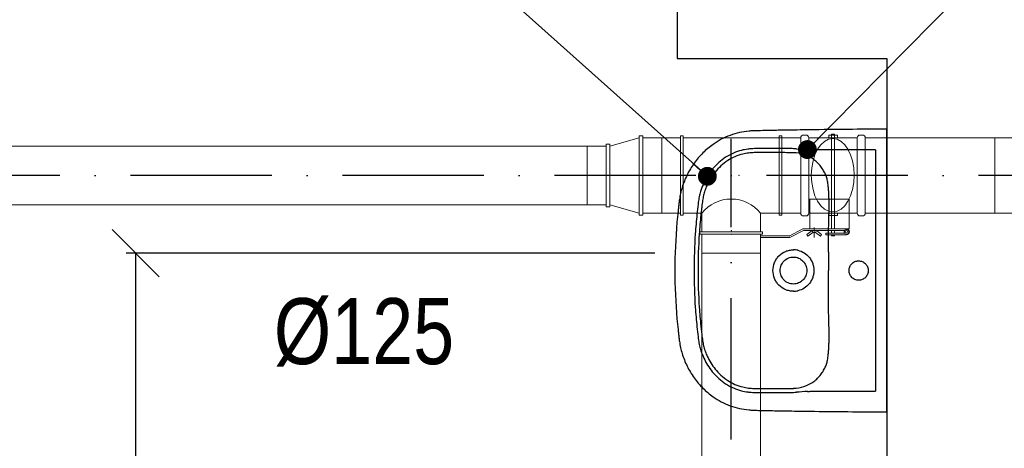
# Model space of a CAD drawing. Header units: millimetres. Extents: x 6491141 to 6692158, y 1846388 to 1929513.
# Tile 225 of 245: x 6665670 to 6667760, y 1902551 to 1903460. Entities that reach past the tile are written whole.
import ezdxf

# ---------------------------------------------------------------- set-up
doc = ezdxf.new("R2010")
doc.units = ezdxf.units.MM
doc.linetypes.add('ACAD_ISO10W100', pattern=[18, 12, -3, 0, -3])
for name, color, linetype, lineweight in [('Koty VzT', 7, 'Continuous', 15), ('VZT', 130, 'Continuous', 18), ('VzT odtah', 3, 'Continuous', 18)]:
    doc.layers.add(name, color=color, linetype=linetype, lineweight=lineweight)
for name, color, linetype in [('Osy VzT', 253, 'ACAD_ISO10W100'), ('Pozice', 6, 'Continuous'), ('Stavba', 152, 'Continuous')]:
    doc.layers.add(name, color=color, linetype=linetype)
doc.styles.add('romans', font='arial.ttf', dxfattribs={"width": 0.8, "height": 140})
doc.dimstyles.new('koty50', dxfattribs={"dimtxt": 100, "dimasz": 100, "dimexe": 20, "dimexo": 100, "dimgap": 50, "dimtad": 3, "dimdec": 0, "dimtxsty": 'romans', "dimblk": 'OBLIQUE', "dimcen": -3, "dimclrd": 7, "dimclre": 7, "dimclrt": 7, "dimadec": 0, "dimazin": 0, "dimtfac": 1, "dimtdec": 0, "dimtmove": 0, "dimatfit": 3, "dimldrblk": 'OPEN30', "dimfxl": 1, "dimarcsym": 0})
doc.dimstyles.new('pozice50', dxfattribs={"dimtxt": 200, "dimasz": 40, "dimexe": 20, "dimexo": 100, "dimgap": 100, "dimtad": 3, "dimjust": 3, "dimdec": 0, "dimtxsty": 'romans', "dimblk": 'OBLIQUE', "dimcen": -3, "dimclrd": 7, "dimclre": 7, "dimclrt": 6, "dimadec": 0, "dimazin": 0, "dimtfac": 1, "dimtdec": 0, "dimtmove": 0, "dimatfit": 3, "dimldrblk": 'DOT', "dimfxl": 1, "dimarcsym": 0})

# ---------------------------------------------------------------- blocks, each defined once
blk = doc.blocks.new('_Oblique')
at = {"color": 0, "lineweight": -2}
blk.add_line((-0.5, -0.5), (0.5, 0.5), dxfattribs=at)
blk = doc.blocks.new('*D13')
at = {"layer": 'DEFPOINTS', "color": 0, "transparency": 16777216}
for p in [(6665916, 1902964.6), (6667117.8, 1902964.6, -4), (6667117.8, 1899964.6, -4)]:
    blk.add_point(p, dxfattribs=at)
at = {"layer": 'Koty VzT', "color": 7, "lineweight": -2, "transparency": 16777216}
for p, q in [((6667017.8, 1902964.6), (6665896, 1902964.6)), ((6665916, 1899964.6), (6665916, 1902964.6)), ((6667017.8, 1899964.6), (6665896, 1899964.6))]:
    blk.add_line(p, q, dxfattribs=at)
at = {"layer": 'Koty VzT', "color": 7, "lineweight": -2, "transparency": 16777216, "xscale": 100, "yscale": 100, "zscale": 100}
for p, rotation in [((6665916, 1902964.6), 90), ((6665916, 1899964.6), 270)]:
    blk.add_blockref('_Oblique', p, dxfattribs=dict(at, rotation=rotation))
at = {"layer": 'Koty VzT', "color": 7, "transparency": 16777216, "insert": (6665794.4, 1901464.6), "char_height": 140, "attachment_point": 5, "rotation": 90, "style": 'romans'}
blk.add_mtext('3000', dxfattribs=at)
blk = doc.blocks.new('_Open30')
at = {"color": 0, "linetype": 'ByBlock', "lineweight": -2}
for p, q in [((-1, 0.268), (0, 0)), ((0, 0), (-1, -0.268)), ((0, 0), (-1, 0))]:
    blk.add_line(p, q, dxfattribs=at)
blk = doc.blocks.new('_Dot')
at = {"color": 0, "linetype": 'ByBlock', "lineweight": -2}
blk.add_line((-0.5, 0), (-1, 0), dxfattribs=at)
at = {"color": 0, "linetype": 'ByBlock', "const_width": 0.5}
blk.add_lwpolyline([(-0.25, 0, 1), (0.25, 0, 1)], format="xyb", close=True, dxfattribs=at)

msp = doc.modelspace()

# ---------------------------------------------------------------- linework, layer by layer
at = {"layer": 'Osy VzT', "ltscale": 25}
for p, q in [((6667180.3, 1899868.9, -4), (6667180.3, 1903207.2, -4)), ((6673406.5, 1903129.4, -4), (6664899, 1903129.4, -4))]:
    msp.add_line(p, q, dxfattribs=at)
at = {"layer": 'Stavba'}
for p, q in [((6667065.7, 1903877.8), (6667065.7, 1903377.8)), ((6667065.7, 1903377.8), (6667510.7, 1903377.8)), ((6667510.7, 1903377.8), (6667510.7, 1899667.8)), ((6667510.7, 1902640.6), (6667510.7, 1903215)), ((6667486.9, 1903183.7), (6667355.9, 1903183.7)), ((6667355.9, 1903172.9), (6667355.9, 1903172.9)), ((6667486.9, 1903183.7), (6667486.9, 1902671.8)), ((6667387.4, 1903091.5), (6667387.4, 1903091.6)), ((6667387.4, 1902764), (6667387.4, 1902764)), ((6667355.9, 1902671.8), (6667486.9, 1902671.8))]:
    msp.add_line(p, q, dxfattribs=at)
for centre, radius, start, end in [((6667303.8, 1902972.8), 213.6, 86.0078, 87.7144), ((6667308.2, 1903077.1), 100.7, 84.2213, 87.654), ((6667310.4, 1903098.3), 79.3, 68.2149, 84.2213), ((6667522.1, 1906100.1), 2921.3, 266.0078, 266.4663), ((6667315.3, 1903110.5), 66.2, 56.7828, 68.2149), ((6667312.3, 1902928.5), 43.2, 77.4337, 89.9662), ((6675965.6, 1902948.5), 8579.1, 179.87635, 180.1385), ((6659680.4, 1902909.2), 7706.2, 359.84666, 0.1385), ((6667312.3, 1902927), 43.2, 270.0218, 282.5783), ((6667312.6, 1902750.3), 72, 292.2487, 302.7535), ((6667305.6, 1902815.7), 137.9, 272.8096, 275.3151), ((6667304.8, 1902865.1), 195.9, 272.2085, 274.0693), ((6667311.4, 1902753), 75, 275.3151, 292.2487), ((6667473.9, 1900488.7), 2186.5, 93.4566, 94.0693)]:
    msp.add_arc(centre, radius, start, end, dxfattribs=at)
for points, degree, knots in [([(6667486.9, 1903227.6), (6667460.7, 1903227.5), (6667407.1, 1903227.1), (6667338.3, 1903226.2), (6667290.1, 1903225.4), (6667262.1, 1903224.9), (6667247, 1903224.6), (6667234.2, 1903224.3), (6667227.5, 1903224.1), (6667221.9, 1903223.8), (6667205.8, 1903222.5), (6667177.4, 1903216.3), (6667144.5, 1903198.9), (6667119.4, 1903177.7), (6667100.8, 1903155.8), (6667085.9, 1903130.9), (6667077.3, 1903109), (6667072.6, 1903091.3), (6667070.6, 1903079.9), (6667069.3, 1903069.9), (6667068.3, 1903061.5), (6667066.8, 1903048.3), (6667062.5, 1903003.8), (6667060.6, 1902961.9), (6667060.7, 1902927.8)], 3, [624.329372, 624.329372, 624.329372, 624.329372, 702.954481, 784.872453, 830.951627, 847.339519, 869.099473, 876.286618, 885.594721, 889.203185, 893.06913, 934.29152, 975.506743, 1003.663293, 1032.591568, 1061.523462, 1090.200355, 1103.007356, 1116.545068, 1124.93032, 1133.080278, 1141.824147, 1164.862029, 1267.315864, 1267.315864, 1267.315864, 1267.315864]), ([(6667510.7, 1903227.7), (6667510.7, 1903227.8), (6667495.2, 1903227.7), (6667486.9, 1903227.6)], 1, [600.373143, 600.373143, 600.51024, 615.933195, 624.329372, 624.329372]), ([(6667312.4, 1903186.2), (6667310.4, 1903186.3), (6667306.2, 1903186.4), (6667301.2, 1903186.4), (6667294.5, 1903186.4), (6667288, 1903186.5), (6667275.7, 1903186.6), (6667265.2, 1903186.6), (6667255, 1903186.6), (6667248.7, 1903186.6), (6667241.9, 1903186.6), (6667235.2, 1903186.6), (6667228.8, 1903186.4), (6667222.4, 1903186.1), (6667213.1, 1903185.1), (6667200.4, 1903182.7), (6667184.5, 1903177.2), (6667168.2, 1903168.4), (6667153.1, 1903156.8), (6667136.5, 1903139.3), (6667123.9, 1903119.1), (6667116.4, 1903099.9), (6667113.4, 1903089), (6667111.8, 1903081.4), (6667110.8, 1903075.1), (6667109.4, 1903063.6), (6667106.8, 1903040.4), (6667102.7, 1902993.6), (6667101.4, 1902953.8), (6667101.4, 1902927.8)], 3, [175.048841, 175.048841, 175.048841, 175.048841, 180.891155, 187.66553, 190.097243, 200.971297, 207.107662, 226.924402, 232.691241, 237.690518, 245.872119, 253.117634, 257.691167, 265.085682, 272.24233, 285.758915, 303.884333, 322.571574, 341.132044, 360.794246, 394.866598, 411.87741, 422.527365, 428.832371, 434.893076, 441.844009, 463.483086, 504.881463, 582.882709, 582.882709, 582.882709, 582.882709]), ([(6667312.4, 1903177.7), (6667310.5, 1903177.8), (6667307.3, 1903177.8), (6667302.3, 1903177.8), (6667294.4, 1903177.8), (6667285.9, 1903177.9), (6667275.5, 1903178), (6667266.5, 1903178), (6667253.8, 1903178), (6667241.5, 1903178), (6667230.4, 1903178), (6667223, 1903177.7), (6667214.8, 1903176.9), (6667203, 1903174.7), (6667188, 1903169.7), (6667172.4, 1903161.2), (6667158.3, 1903150.2), (6667142.7, 1903133.6), (6667132.1, 1903116.5), (6667126, 1903101.7), (6667123.2, 1903093.4), (6667121.3, 1903086.4), (6667119.9, 1903079.3), (6667119, 1903073.3), (6667118, 1903065.7), (6667117, 1903056.2), (6667114.8, 1903035.7), (6667111.2, 1902992.7), (6667109.8, 1902953.6), (6667109.8, 1902927.8)], 3, [979.515725, 979.515725, 979.515725, 979.515725, 984.998793, 989.193783, 994.506217, 1008.836262, 1014.564091, 1025.67181, 1035.775102, 1052.873813, 1062.576161, 1068.957794, 1075.078432, 1087.407323, 1104.896786, 1122.232394, 1140.496235, 1158.413781, 1190.38659, 1200.50569, 1206.374096, 1216.605643, 1222.213255, 1228.037047, 1234.961214, 1245.092548, 1256.793198, 1296.845648, 1374.248337, 1374.248337, 1374.248337, 1374.248337]), ([(6667387.4, 1903091.6), (6667387.3, 1903094.2), (6667387, 1903099.3), (6667386.2, 1903108), (6667385, 1903117.1), (6667382.6, 1903126.5), (6667379, 1903135.4), (6667373.9, 1903144.1), (6667367.4, 1903152.5), (6667360, 1903159.9), (6667354.4, 1903164), (6667351.5, 1903165.9)], 3, [850.913163, 850.913163, 850.913163, 850.913163, 858.963388, 866.231581, 877.085686, 886.260054, 895.260314, 905.875022, 916.564351, 927.072225, 937.310546, 937.310546, 937.310546, 937.310546]), ([(6667386.5, 1902967), (6667386.6, 1902979.5), (6667386.7, 1902996.1), (6667387.2, 1903022.2), (6667387.8, 1903040.7), (6667388.1, 1903060.4), (6667388.1, 1903073.4), (6667387.8, 1903084), (6667387.6, 1903089.2), (6667387.4, 1903091.5)], 3, [726.376125, 726.376125, 726.376125, 726.376125, 763.622224, 776.430836, 804.676477, 819.055623, 835.490807, 843.719456, 850.904433, 850.904433, 850.904433, 850.904433]), ([(6667268.9, 1902927.8), (6667268.9, 1902933.6), (6667270.6, 1902942.3), (6667276.1, 1902952.5), (6667283.3, 1902961.4), (6667292.9, 1902967.9), (6667303.9, 1902971.2), (6667309.5, 1902971.8), (6667312.4, 1902971.8)], 3, [-68.665418, -68.665418, -68.665418, -68.665418, -51.296816, -42.590342, -34.181869, -16.861064, -8.510528, 0, 0, 0, 0]), ([(6667321.7, 1902970.7), (6667326.5, 1902969.7), (6667335.7, 1902965.9), (6667346.9, 1902955.9), (6667352.9, 1902944.9), (6667355.4, 1902935.3), (6667355.8, 1902930.3), (6667355.8, 1902927.8)], 3, [9.459226, 9.459226, 9.459226, 9.459226, 24.117237, 38.862114, 53.669389, 61.303478, 68.668558, 68.668558, 68.668558, 68.668558]), ([(6667284.1, 1902927.8), (6667284.1, 1902929.7), (6667284.4, 1902933.5), (6667286.1, 1902938.9), (6667288.7, 1902943.8), (6667292.2, 1902948.1), (6667296.5, 1902951.7), (6667303, 1902955.3), (6667308.6, 1902956.4), (6667312.4, 1902956.4)], 3, [0, 0, 0, 0, 5.771404, 11.358994, 16.760694, 22.424371, 27.849839, 33.48032, 44.736035, 44.736035, 44.736035, 44.736035]), ([(6667312.4, 1902956.4), (6667314.3, 1902956.4), (6667318, 1902956), (6667323.4, 1902954.4), (6667328.3, 1902951.7), (6667332.5, 1902948.1), (6667336, 1902943.8), (6667339.5, 1902937.2), (6667340.7, 1902931.6), (6667340.7, 1902927.8)], 3, [44.736035, 44.736035, 44.736035, 44.736035, 50.403646, 55.91951, 61.571197, 67.020032, 72.442686, 78.078755, 89.405769, 89.405769, 89.405769, 89.405769]), ([(6667430.4, 1902927.8), (6667430.4, 1902930.5), (6667431.5, 1902935.8), (6667436, 1902942.7), (6667442.7, 1902947.3), (6667450.7, 1902948.9), (6667458.7, 1902947.3), (6667465.5, 1902942.7), (6667470, 1902935.9), (6667471.1, 1902930.5), (6667471.1, 1902927.8)], 3, [0, 0, 0, 0, 8.041153, 16.003729, 24.145465, 32.059, 40.064065, 48.100306, 56.065262, 64.20975, 64.20975, 64.20975, 64.20975]), ([(6667060.7, 1902927.8), (6667060.6, 1902893.6), (6667062.5, 1902851.8), (6667066.8, 1902807.3), (6667068.3, 1902794.1), (6667069.3, 1902785.7), (6667070.6, 1902775.7), (6667072.6, 1902764.3), (6667077.3, 1902746.6), (6667085.9, 1902724.7), (6667100.8, 1902699.8), (6667119.4, 1902677.9), (6667144.5, 1902656.7), (6667177.4, 1902639.3), (6667205.8, 1902633.1), (6667221.9, 1902631.8), (6667227.5, 1902631.4), (6667234.2, 1902631.3), (6667247, 1902631), (6667262.1, 1902630.7), (6667290.1, 1902630.2), (6667338.3, 1902629.4), (6667407.1, 1902628.5), (6667460.7, 1902628.3), (6667486.9, 1902628)], 3, [-642.986491, -642.986491, -642.986491, -642.986491, -540.532657, -517.494775, -508.750906, -500.600948, -492.215696, -478.677984, -465.870983, -437.194089, -408.262196, -379.333921, -351.177371, -309.962147, -268.739757, -264.873812, -261.265349, -251.957246, -244.770101, -223.010147, -206.622255, -160.54308, -78.625109, 0, 0, 0, 0]), ([(6667101.4, 1902927.8), (6667101.4, 1902901.8), (6667102.7, 1902862), (6667106.8, 1902815.1), (6667109.4, 1902792), (6667110.8, 1902780.5), (6667111.8, 1902774.1), (6667113.4, 1902766.6), (6667116.4, 1902755.7), (6667123.9, 1902736.5), (6667136.5, 1902716.3), (6667153.1, 1902698.8), (6667168.2, 1902687.2), (6667184.5, 1902678.3), (6667200.4, 1902672.9), (6667213.1, 1902670.5), (6667222.4, 1902669.5), (6667228.8, 1902669.2), (6667235.2, 1902669), (6667241.9, 1902669), (6667248.7, 1902669), (6667255, 1902669), (6667265.2, 1902669), (6667275.7, 1902669), (6667288, 1902669.1), (6667294.5, 1902669.2), (6667301.2, 1902669.2), (6667306.2, 1902669.2), (6667310.4, 1902669.3), (6667312.4, 1902669.4)], 3, [582.882709, 582.882709, 582.882709, 582.882709, 660.883955, 702.282331, 723.921408, 730.872341, 736.933047, 743.238052, 753.888008, 770.898819, 804.971172, 824.633373, 843.193843, 861.881084, 880.006503, 893.523087, 900.679736, 908.07425, 912.647783, 919.893298, 928.074899, 933.074176, 938.841015, 958.657755, 964.79412, 975.668174, 978.099887, 984.874262, 990.716576, 990.716576, 990.716576, 990.716576]), ([(6667109.8, 1902927.8), (6667109.8, 1902902), (6667111.2, 1902862.8), (6667114.8, 1902819.9), (6667117, 1902799.4), (6667118, 1902789.9), (6667119, 1902782.3), (6667119.9, 1902776.3), (6667121.3, 1902769.2), (6667123.2, 1902762.2), (6667126, 1902753.9), (6667132.1, 1902739.1), (6667142.7, 1902722), (6667158.3, 1902705.4), (6667172.4, 1902694.4), (6667188, 1902685.9), (6667203, 1902680.9), (6667214.8, 1902678.7), (6667223, 1902677.9), (6667230.4, 1902677.6), (6667241.5, 1902677.6), (6667253.8, 1902677.6), (6667266.5, 1902677.6), (6667275.5, 1902677.6), (6667285.9, 1902677.7), (6667294.4, 1902677.8), (6667302.3, 1902677.8), (6667307.3, 1902677.8), (6667310.5, 1902677.8), (6667312.4, 1902677.9)], 3, [0, 0, 0, 0, 77.402688, 117.455139, 129.155789, 139.287123, 146.21129, 152.035082, 157.642694, 167.874241, 173.742647, 183.861746, 215.834556, 233.752102, 252.015943, 269.351551, 286.841014, 299.169905, 305.290543, 311.672176, 321.374524, 338.473235, 348.576526, 359.684246, 365.412075, 379.74212, 385.054554, 389.249544, 394.732611, 394.732611, 394.732611, 394.732611]), ([(6667312.4, 1902883.8), (6667309.5, 1902883.8), (6667303.9, 1902884.4), (6667292.9, 1902887.7), (6667283.3, 1902894.2), (6667276.1, 1902903.1), (6667270.6, 1902913.3), (6667268.9, 1902922), (6667268.9, 1902927.8)], 3, [137.337116, 137.337116, 137.337116, 137.337116, 145.847644, 154.19818, 171.518985, 179.927458, 188.633932, 206.002534, 206.002534, 206.002534, 206.002534]), ([(6667312.4, 1902899.2), (6667308.6, 1902899.2), (6667303, 1902900.3), (6667296.5, 1902903.9), (6667292.2, 1902907.5), (6667288.7, 1902911.8), (6667286.1, 1902916.7), (6667284.4, 1902922.1), (6667284.1, 1902925.9), (6667284.1, 1902927.8)], 3, [134.075503, 134.075503, 134.075503, 134.075503, 145.331218, 150.961699, 156.387167, 162.050844, 167.452544, 173.040134, 178.811538, 178.811538, 178.811538, 178.811538]), ([(6667340.7, 1902927.8), (6667340.7, 1902924), (6667339.5, 1902918.4), (6667336, 1902911.8), (6667332.5, 1902907.5), (6667328.3, 1902903.9), (6667323.4, 1902901.2), (6667318, 1902899.6), (6667314.3, 1902899.2), (6667312.4, 1902899.2)], 3, [89.405769, 89.405769, 89.405769, 89.405769, 100.732783, 106.368852, 111.791506, 117.240341, 122.892028, 128.407892, 134.075503, 134.075503, 134.075503, 134.075503]), ([(6667355.8, 1902927.8), (6667355.8, 1902925.3), (6667355.4, 1902920.3), (6667352.9, 1902910.7), (6667346.9, 1902899.7), (6667335.7, 1902889.7), (6667326.5, 1902885.9), (6667321.7, 1902884.9)], 3, [68.668558, 68.668558, 68.668558, 68.668558, 76.033638, 83.667727, 98.475003, 113.219879, 127.877891, 127.877891, 127.877891, 127.877891]), ([(6667471.1, 1902927.8), (6667471.1, 1902925.1), (6667470, 1902919.7), (6667465.5, 1902912.9), (6667458.7, 1902908.3), (6667450.7, 1902906.7), (6667442.7, 1902908.3), (6667436, 1902912.9), (6667431.5, 1902919.8), (6667430.4, 1902925.1), (6667430.4, 1902927.8)], 3, [64.20975, 64.20975, 64.20975, 64.20975, 72.354238, 80.319194, 88.355435, 96.3605, 104.274035, 112.415771, 120.378347, 128.4195, 128.4195, 128.4195, 128.4195]), ([(6667387.4, 1902764), (6667387.6, 1902766.4), (6667387.8, 1902771.6), (6667388.1, 1902782.2), (6667388.1, 1902795.2), (6667387.8, 1902814.9), (6667387.2, 1902833.3), (6667386.7, 1902859.4), (6667386.5, 1902876.1), (6667386.5, 1902888.5)], 3, [523.343903, 523.343903, 523.343903, 523.343903, 530.528881, 538.757529, 555.192714, 569.57186, 597.8175, 610.626113, 647.872212, 647.872212, 647.872212, 647.872212]), ([(6667351.5, 1902689.7), (6667354.4, 1902691.5), (6667360, 1902695.7), (6667367.4, 1902703.1), (6667373.9, 1902711.5), (6667379, 1902720.2), (6667382.6, 1902729.1), (6667385, 1902738.5), (6667386.2, 1902747.6), (6667387, 1902756.3), (6667387.3, 1902761.4), (6667387.4, 1902764)], 3, [436.937791, 436.937791, 436.937791, 436.937791, 447.176112, 457.683986, 468.373315, 478.988023, 487.988283, 497.162651, 508.016755, 515.284948, 523.335174, 523.335174, 523.335174, 523.335174]), ([(6667486.9, 1902628), (6667495.2, 1902627.9), (6667510.7, 1902627.8), (6667510.7, 1902627.9)], 1, [0, 0, 8.396177, 23.819133, 23.95623, 23.95623])]:
    msp.add_open_spline(points, degree=degree, knots=knots, dxfattribs=at)
for points, degree in [([(6667510.7, 1903215), (6667510.7, 1903218.4), (6667510.7, 1903221.8), (6667510.7, 1903228.4), (6667510.7, 1903228.1), (6667510.7, 1903227.7)], 5), ([(6667355.9, 1903183.7), (6667355, 1903183.7), (6667353.2, 1903183.8), (6667350.4, 1903183.9), (6667347.6, 1903184), (6667344.8, 1903184.2), (6667343, 1903184.3), (6667342, 1903184.4)], 3), ([(6667342, 1902671.2), (6667343, 1902671.3), (6667344.8, 1902671.4), (6667347.6, 1902671.6), (6667350.4, 1902671.7), (6667353.2, 1902671.8), (6667355, 1902671.8), (6667355.9, 1902671.8)], 3), ([(6667510.7, 1902627.9), (6667510.7, 1902627.5), (6667510.7, 1902627.2), (6667510.7, 1902633.8), (6667510.7, 1902637.2), (6667510.7, 1902640.6)], 5)]:
    msp.add_open_spline(points, degree=degree, dxfattribs=at)
at = {"layer": 'VZT', "color": 7, "lineweight": 9}
for p, q in [((6667392.9, 1903214.7, -4), (6667392.9, 1903217.2, -4)), ((6667399.8, 1903217.2, -4), (6667392.9, 1903217.2, -4)), ((6667392.9, 1903016.2, -4), (6667392.9, 1903214.6, -4)), ((6667399.8, 1903214.7, -4), (6667399.8, 1903217.2, -4)), ((6667399.8, 1903016.2, -4), (6667399.8, 1903214.6, -4)), ((6667430.7, 1903079.2, -4), (6667346.3, 1903079.2, -4)), ((6667347.1, 1903016.2, -4), (6667347.1, 1903079.2, -4)), ((6667430.7, 1903016.2, -4), (6667430.7, 1903079.2, -4)), ((6667405.8, 1903049.4, -4), (6667396.4, 1903049.4, -4)), ((6667303.4, 1903001, -4), (6667332.6, 1903016.2, -4)), ((6667304.9, 1902998, -4), (6667333.5, 1903012.9, -4)), ((6667332.6, 1903016.2, -4), (6667397, 1903016.2, -4)), ((6667333.4, 1903012.8, -4), (6667420.1, 1903012.8, -4)), ((6667341, 1903004.2, -4), (6667351.8, 1903012.8, -4)), ((6667342.6, 1903000.8, -4), (6667341, 1903004.2, -4)), ((6667353.7, 1903008.3, -4), (6667342.6, 1903000.8, -4)), ((6667353.7, 1903008.3, -4), (6667351.8, 1903012.8, -4)), ((6667356.3, 1903008.3, -4), (6667353.7, 1903008.3, -4)), ((6667356.4, 1902998, -4), (6667356.4, 1903019, -4)), ((6667356.4, 1903008.3, -4), (6667359.1, 1903008.3, -4)), ((6667359.1, 1903008.3, -4), (6667361, 1903012.8, -4)), ((6667359.1, 1903008.3, -4), (6667370.1, 1903000.8, -4)), ((6667371.8, 1903004.2, -4), (6667361, 1903012.8, -4)), ((6667370.1, 1903000.8, -4), (6667371.8, 1903004.2, -4)), ((6667381.5, 1903007.1, -4), (6667420.1, 1903007.1, -4)), ((6667381.5, 1903003.7, -4), (6667381.5, 1903007.1, -4)), ((6667381.5, 1903003.7, -4), (6667424.9, 1903003.7, -4)), ((6667392.9, 1903012.9, -4), (6667392.9, 1903007.1, -4)), ((6667392.9, 1903003.7, -4), (6667392.9, 1903001.4, -4)), ((6667430.7, 1903016.2, -4), (6667395.8, 1903016.2, -4)), ((6667399.8, 1903012.9, -4), (6667399.8, 1903007.1, -4)), ((6667399.8, 1903003.7, -4), (6667399.8, 1903001.4, -4)), ((6667242.1, 1903001.4, -4), (6667304.9, 1903001.4, -4)), ((6667242.1, 1902998, -4), (6667304.9, 1902998, -4)), ((6667392.9, 1903001.4, -4), (6667396.4, 1903001.4, -4)), ((6667399.8, 1903001.4, -4), (6667396.4, 1903001.4, -4))]:
    msp.add_line(p, q, dxfattribs=at)
at = {"layer": 'VZT', "color": 7, "lineweight": 9, "elevation": -4, "flags": 128}
for points in [[(6667406, 1903214.7), (6667387.5, 1903214.7), (6667387.5, 1903209.5), (6667406, 1903209.5)], [(6667405.6, 1903049.4), (6667387.1, 1903049.4), (6667387.1, 1903044.2), (6667405.6, 1903044.2)], [(6667429.8, 1903012.8), (6667424.9, 1903015.6), (6667420.1, 1903012.8), (6667420.1, 1903007.2), (6667424.9, 1903004.4), (6667429.8, 1903007.2)]]:
    msp.add_lwpolyline(points, close=True, dxfattribs=at)
at = {"layer": 'VZT', "color": 7, "lineweight": 9}
for radius in [4.85, 2.38]:
    msp.add_circle((6667424.9, 1903010, -4), radius, dxfattribs=at)
msp.add_arc((6667424.9, 1903010, -4), 6.26, 270, 90, dxfattribs=at)
msp.add_ellipse((6667395.9, 1903129.9, -4), major_axis=(0, -77.9), ratio=0.584497, dxfattribs=at)
at = {"layer": 'VzT odtah'}
for p, q in [((6666984.8, 1903213.4, -4), (6666984.8, 1903129.4, -4)), ((6666992.8, 1903213.4, -4), (6666984.8, 1903213.4, -4)), ((6666992.8, 1903213.4, -4), (6666992.8, 1903129.4, -4)), ((6667072.8, 1903213.4, -4), (6667072.8, 1903045.4, -4)), ((6667078.4, 1903213.4, -4), (6667078.4, 1903045.4, -4)), ((6667282.3, 1903213.4, -4), (6667282.3, 1903045.4, -4)), ((6667287.8, 1903213.4, -4), (6667287.8, 1903045.4, -4)), ((6667333.5, 1903215.1, -4), (6667339.2, 1903215.1, -4)), ((6667459.2, 1903215.1, -4), (6667453.5, 1903215.1, -4)), ((6664899, 1903192, -4), (6666874.8, 1903191.9, -4)), ((6666874.8, 1903129.4, -4), (6666874.8, 1903191.9, -4)), ((6666874.8, 1903191.9, -4), (6666914.8, 1903191.9, -4)), ((6666914.8, 1903195.9, -4), (6666914.8, 1903129.4, -4)), ((6666914.8, 1903195.9, -4), (6666922.8, 1903195.9, -4)), ((6666984.8, 1903209.4, -4), (6666922.8, 1903191.9, -4)), ((6666922.8, 1903195.9, -4), (6666922.8, 1903129.4, -4)), ((6667032.8, 1903209.4, -4), (6666992.8, 1903209.4, -4)), ((6667032.8, 1903129.4, -4), (6667032.8, 1903209.4, -4)), ((6667282.1, 1903209.4, -4), (6667327.8, 1903209.4, -4)), ((6667282.1, 1903129.4, -4), (6667282.1, 1903209.4, -4)), ((6667327.8, 1903129.4, -4), (6667327.8, 1903209.4, -4)), ((6667344.9, 1903209.4, -4), (6667447.8, 1903209.4, -4)), ((6667344.9, 1903209.4, -4), (6667344.9, 1903129.4, -4)), ((6667447.8, 1903209.4, -4), (6667447.8, 1903129.4, -4)), ((6667510.7, 1903209.4, -4), (6667464.9, 1903209.4, -4)), ((6667464.9, 1903129.4, -4), (6667464.9, 1903209.4, -4)), ((6667510.7, 1903129.4, -4), (6667510.7, 1903209.4, -4)), ((6667510.7, 1903209.4, -4), (6667740, 1903209.4, -4)), ((6666874.8, 1903129.4, -4), (6666874.8, 1903066.9, -4)), ((6666914.8, 1903062.9, -4), (6666914.8, 1903129.4, -4)), ((6666922.8, 1903062.9, -4), (6666922.8, 1903129.4, -4)), ((6666984.8, 1903045.4, -4), (6666984.8, 1903129.4, -4)), ((6666992.8, 1903045.4, -4), (6666992.8, 1903129.4, -4)), ((6667032.8, 1903129.4, -4), (6667032.8, 1903049.4, -4)), ((6667282.1, 1903129.4, -4), (6667282.1, 1903049.4, -4)), ((6667327.8, 1903129.4, -4), (6667327.8, 1903049.4, -4)), ((6667344.9, 1903049.4, -4), (6667344.9, 1903129.4, -4)), ((6667447.8, 1903049.4, -4), (6667447.8, 1903129.4, -4)), ((6667464.9, 1903129.4, -4), (6667464.9, 1903049.4, -4)), ((6667510.7, 1903129.4, -4), (6667510.7, 1903049.4, -4)), ((6666874.8, 1903066.9, -4), (6664899, 1903066.8, -4)), ((6666874.8, 1903066.9, -4), (6666914.8, 1903066.9, -4)), ((6666984.8, 1903049.4, -4), (6666922.8, 1903066.9, -4)), ((6666914.8, 1903062.9, -4), (6666922.8, 1903062.9, -4)), ((6666992.8, 1903045.4, -4), (6666984.8, 1903045.4, -4)), ((6667032.8, 1903049.4, -4), (6666992.8, 1903049.4, -4)), ((6667282.1, 1903049.4, -4), (6667327.8, 1903049.4, -4)), ((6667344.9, 1903049.4, -4), (6667347.1, 1903049.4, -4)), ((6667430.7, 1903049.4, -4), (6667346.7, 1903049.4, -4)), ((6667430.7, 1903049.4, -4), (6667447.8, 1903049.4, -4)), ((6667510.7, 1903049.4, -4), (6667464.9, 1903049.4, -4)), ((6667740, 1903049.4, -4), (6667503.6, 1903049.4, -4)), ((6667333.5, 1903043.7, -4), (6667339.2, 1903043.7, -4)), ((6667459.2, 1903043.7, -4), (6667453.5, 1903043.7, -4)), ((6667246.8, 1903010.1, -4), (6667113.8, 1903010.1, -4)), ((6667246.8, 1903004.6, -4), (6667113.8, 1903004.6, -4)), ((6667117.8, 1902964.6, -4), (6667117.8, 1899964.6, -4)), ((6667242.8, 1899964.6, -4), (6667242.8, 1902964.6, -4))]:
    msp.add_line(p, q, dxfattribs=at)
at = {"layer": 'VzT odtah', "elevation": -4, "flags": 128}
for points in [[(6667078.4, 1903213.4), (6667072.8, 1903213.4)], [(6667282.3, 1903213.4), (6667287.8, 1903213.4)], [(6667032.8, 1903209.4), (6667032.8, 1903049.4)], [(6667072.8, 1903209.4), (6667032.8, 1903209.4)], [(6667282.3, 1903209.4), (6667078.4, 1903209.4)], [(6667287.8, 1903209.4), (6667327.8, 1903209.4)], [(6667327.8, 1903209.4), (6667327.8, 1903049.4)], [(6667780, 1903049.4), (6667740, 1903049.4), (6667740, 1903209.4), (6667780, 1903209.4)], [(6667072.8, 1903049.4), (6667032.8, 1903049.4)], [(6667078.4, 1903045.4), (6667072.8, 1903045.4)], [(6667078.4, 1903049.4), (6667117.8, 1903049.4)], [(6667117.8, 1903010.1), (6667117.8, 1903049.4)], [(6667242.8, 1903010.1), (6667242.8, 1903049.4)], [(6667282.3, 1903049.4), (6667242.8, 1903049.4)], [(6667282.3, 1903045.4), (6667287.8, 1903045.4)], [(6667287.8, 1903049.4), (6667327.8, 1903049.4)], [(6667113.8, 1903010.1), (6667113.8, 1903004.6)], [(6667117.8, 1903004.6), (6667117.8, 1902964.6)], [(6667242.8, 1903004.6), (6667242.8, 1902964.6)], [(6667246.8, 1903010.1), (6667246.8, 1903004.6)], [(6667242.8, 1902964.6), (6667117.8, 1902964.6)]]:
    msp.add_lwpolyline(points, dxfattribs=at)
at = {"layer": 'VzT odtah'}
for centre, radius, start, end in [((6667333.5, 1903209.4, -4), 5.71, 90, 180), ((6667339.2, 1903209.4, -4), 5.71, 0, 90), ((6667453.5, 1903209.4, -4), 5.71, 90, 180), ((6667459.2, 1903209.4, -4), 5.71, 0, 90), ((6667180.3, 1902999.5, -4), 80, 38.6248, 141.3752), ((6667333.5, 1903049.4, -4), 5.71, 180, 270), ((6667339.2, 1903049.4, -4), 5.71, 270, 0), ((6667453.5, 1903049.4, -4), 5.71, 180, 270), ((6667459.2, 1903049.4, -4), 5.71, 270, 0)]:
    msp.add_arc(centre, radius, start, end, dxfattribs=at)
for p in [(6666914.8, 1903129.4, -4), (6666992.8, 1903129.4, -4), (6667072.8, 1903129.4, -4), (6667196.6, 1903129.4, -4), (6667281.5, 1903129.4, -4), (6667289.4, 1903129.4, -4), (6667289.4, 1903129.4, -4), (6667327.8, 1903129.4, -4), (6667463.5, 1903129.4, -4), (6667180.3, 1903012.4, -4), (6667180.3, 1903004.6, -4), (6667180.3, 1903004.6, -4)]:
    msp.add_point(p, dxfattribs=at)

# ---------------------------------------------------------------- texts
at = {"layer": 'Koty VzT', "insert": (6666209.4, 1902869.2), "char_height": 140, "width": 609.54, "attachment_point": 1, "style": 'romans'}
msp.add_mtext('{Ø125}', dxfattribs=at)

# ---------------------------------------------------------------- dimensions: what is measured, and where the dimension line sits
at = {"layer": 'Koty VzT'}
dim = msp.add_linear_dim(base=(6665916, 1902964.6), p1=(6667117.8, 1899964.6, -4), p2=(6667117.8, 1902964.6, -4), angle=90, dimstyle='koty50', dxfattribs=at)
dim.commit()
dim.dimension.update_dxf_attribs({"geometry": '*D13', "text_midpoint": (6665794.4, 1901464.6)})

# ---------------------------------------------------------------- leaders
at = {"layer": 'Pozice', "annotation_type": 0, "has_hookline": 1}
for points, hookline_direction in [([(6667129.6, 1903127.7), (6666168.4, 1903988.2), (6666128.4, 1903988.2)], 1), ([(6667342, 1903184.4), (6668133.1, 1903986.2), (6668173.1, 1903986.2)], 0)]:
    msp.add_leader(points, dimstyle='pozice50', override={"dimtad": 1}, dxfattribs=dict(at, hookline_direction=hookline_direction))

doc.saveas('drawing.dxf')
